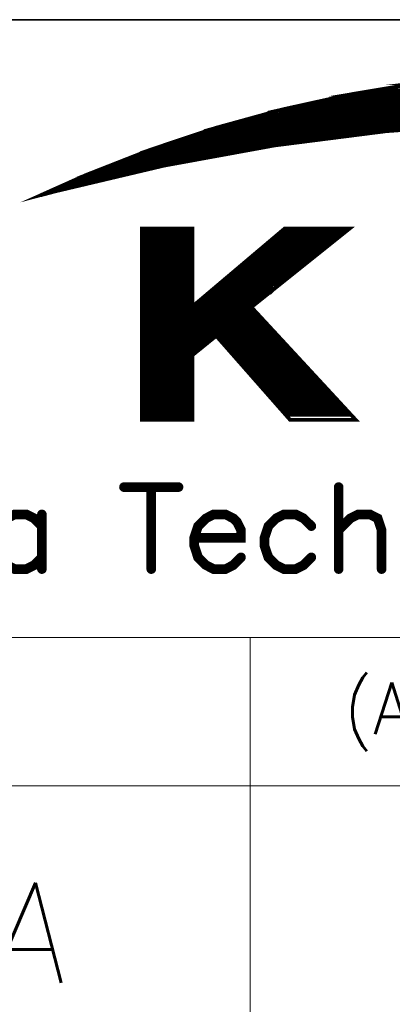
# Model space of a CAD drawing. Header units: millimetres. Extents: x 4497 to 11741, y 5958 to 12619.
# Tile 83 of 256: x 6063.42 to 6071.67, y 6507.29 to 6529.07. Entities that reach past the tile are written whole.
import ezdxf
from ezdxf.enums import TextEntityAlignment as Align

# ---------------------------------------------------------------- set-up
doc = ezdxf.new("R2010")
doc.units = ezdxf.units.MM
doc.header["$LTSCALE"] = 0.8
doc.layers.get('0').update_dxf_attribs({"linetype": 'CONTINUOUS', "lineweight": 0})
doc.layers.add('2', color=3, linetype='CONTINUOUS', lineweight=0)
doc.styles.get("Standard").update_dxf_attribs({"font": 'romans.shx', "width": 0.8, "oblique": 5, "bigfont": 'whgtxt.shx'})

# ---------------------------------------------------------------- blocks, each defined once
blk = doc.blocks.new('SMOOTH_0$0254')
at = {"const_width": 0.0127}
blk.add_lwpolyline([(-0.00635, 0, 1), (0.00635, 0, 1)], format="xyb", close=True, dxfattribs=at)
blk = doc.blocks.new('SMOOTH_0$064516')
at = {"const_width": 0.0323}
blk.add_lwpolyline([(-0.0161, 0, 1), (0.0161, 0, 1)], format="xyb", close=True, dxfattribs=at)
blk = doc.blocks.new('logo')
at = {"color": 7}
for points, const_width in [([(-3495.641, 5338.044), (-3491.64, 5339.83), (-3485.861, 5342.097), (-3479.97, 5344.064), (-3473.985, 5345.713), (-3467.914, 5347.052), (-3461.791, 5348.074), (-3455.625, 5348.77), (-3449.426, 5349.139), (-3443.217, 5349.19), (-3437.009, 5348.907), (-3430.835, 5348.306), (-3424.695, 5347.387), (-3418.607, 5346.142), (-3412.596, 5344.579), (-3406.679, 5342.707), (-3400.866, 5340.526)], 0.338), ([(-3395.172, 5338.044), (-3404.927, 5340.423), (-3414.785, 5342.278), (-3424.738, 5343.626), (-3434.742, 5344.442), (-3444.771, 5344.742), (-3454.81, 5344.51), (-3464.814, 5343.755), (-3474.775, 5342.484), (-3484.65, 5340.681), (-3494.422, 5338.371), (-3495.641, 5338.044)], 0.338), ([(-3470.624, 5346.391), (-3420.251, 5346.391)], 0.338), ([(-3421.603, 5346.729), (-3469.272, 5346.729)], 0.338), ([(-3474.343, 5345.546), (-3416.87, 5345.546)], 0.338), ([(-3418.222, 5345.884), (-3472.483, 5345.884)], 0.338), ([(-3476.202, 5344.954), (-3414.588, 5344.954)], 0.338), ([(-3475.526, 5345.207), (-3415.518, 5345.207)], 0.338), ([(-3478.738, 5344.278), (-3459.298, 5344.278)], 0.338), ([(-3467.75, 5343.602), (-3467.328, 5343.602)], 0.338), ([(-3483.555, 5342.756), (-3473.836, 5342.756)], 0.338), ([(-3482.71, 5343.01), (-3471.976, 5343.01)], 0.338), ([(-3482.034, 5343.264), (-3469.948, 5343.264)], 0.338), ([(-3481.273, 5343.517), (-3467.75, 5343.517)], 0.338), ([(-3473.92, 5342.841), (-3473.159, 5342.841)], 0.338), ([(-3472.061, 5343.095), (-3471.131, 5343.095)], 0.338), ([(-3469.863, 5343.348), (-3469.271, 5343.348)], 0.338), ([(-3486.006, 5341.911), (-3478.738, 5341.911)], 0.338), ([(-3484.823, 5342.249), (-3476.625, 5342.249)], 0.338), ([(-3487.866, 5341.151), (-3483.048, 5341.151)], 0.338), ([(-3487.189, 5341.404), (-3481.611, 5341.404)], 0.338), ([(-3486.682, 5341.658), (-3480.09, 5341.658)], 0.338), ([(-3484.4, 5340.982), (-3483.809, 5340.982)], 0.338), ([(-3483.133, 5341.235), (-3482.541, 5341.235)], 0.338), ([(-3481.611, 5341.489), (-3481.104, 5341.489)], 0.338), ([(-3480.005, 5341.742), (-3479.752, 5341.742)], 0.338), ([(-3492.683, 5338.869), (-3489.049, 5340.559)], 0.338), ([(-3489.387, 5340.474), (-3491.584, 5339.545)], 0.338), ([(-3491.415, 5339.207), (-3488.626, 5340.559)], 0.338), ([(-3490.401, 5339.46), (-3488.204, 5340.559)], 0.338), ([(-3489.133, 5340.052), (-3488.035, 5340.052)], 0.338), ([(-3488.626, 5340.221), (-3487.02, 5340.221)], 0.338), ([(-3488.457, 5340.897), (-3484.485, 5340.897)], 0.338), ([(-3488.373, 5340.474), (-3486.091, 5340.474)], 0.338), ([(-3493.613, 5338.7), (-3491.584, 5339.629)], 0.338), ([(-3486.344, 5335.065), (-3486.344, 5318.162)], 0.338), ([(-3486.091, 5318.077), (-3486.091, 5334.981)], 0.338), ([(-3485.837, 5318.077), (-3485.837, 5334.981)], 0.338), ([(-3485.584, 5318.077), (-3485.584, 5334.981)], 0.338), ([(-3485.33, 5318.077), (-3485.33, 5334.981)], 0.338), ([(-3485.076, 5318.077), (-3485.076, 5334.981)], 0.338), ([(-3484.823, 5318.077), (-3484.823, 5334.981)], 0.338), ([(-3484.569, 5317.993), (-3484.569, 5334.896)], 0.338), ([(-3484.316, 5317.993), (-3484.316, 5334.896)], 0.338), ([(-3484.062, 5318.077), (-3484.062, 5334.981)], 0.338), ([(-3483.893, 5335.065), (-3483.893, 5317.993)], 0.338), ([(-3483.724, 5318.077), (-3483.724, 5334.981)], 0.338), ([(-3483.471, 5318.077), (-3483.471, 5334.981)], 0.338), ([(-3483.217, 5318.077), (-3483.217, 5334.981)], 0.338), ([(-3482.963, 5318.077), (-3482.963, 5334.981)], 0.338), ([(-3482.71, 5318.077), (-3482.71, 5334.981)], 0.338), ([(-3482.456, 5318.077), (-3482.456, 5334.981)], 0.338), ([(-3482.203, 5317.993), (-3482.203, 5334.896)], 0.338), ([(-3475.103, 5333.967), (-3469.61, 5333.967)], 0.338), ([(-3474.681, 5334.22), (-3469.187, 5334.22)], 0.338), ([(-3474.427, 5334.474), (-3468.933, 5334.474)], 0.338), ([(-3474.174, 5334.727), (-3468.494, 5334.727)], 0.338), ([(-3475.948, 5333.206), (-3470.455, 5333.206)], 0.338), ([(-3475.61, 5333.459), (-3470.201, 5333.459)], 0.338), ([(-3475.357, 5333.713), (-3469.863, 5333.713)], 0.338), ([(-3477.216, 5332.192), (-3471.723, 5332.192)], 0.338), ([(-3476.878, 5332.445), (-3471.469, 5332.445)], 0.338), ([(-3476.54, 5332.699), (-3471.215, 5332.699)], 0.338), ([(-3476.287, 5332.952), (-3470.793, 5332.952)], 0.338), ([(-3478.061, 5331.431), (-3472.737, 5331.431)], 0.338), ([(-3477.723, 5331.685), (-3472.399, 5331.685)], 0.338), ([(-3477.47, 5331.938), (-3472.145, 5331.938)], 0.338), ([(-3479.245, 5330.417), (-3474.005, 5330.417)], 0.338), ([(-3478.991, 5330.67), (-3473.666, 5330.67)], 0.338), ([(-3478.653, 5330.924), (-3473.413, 5330.924)], 0.338), ([(-3478.399, 5331.177), (-3473.075, 5331.177)], 0.338), ([(-3480.174, 5329.656), (-3474.934, 5329.656), (-3474.934, 5329.572), (-3474.85, 5329.656)], 0.338), ([(-3479.836, 5329.91), (-3474.681, 5329.91)], 0.338), ([(-3479.498, 5330.163), (-3474.343, 5330.163)], 0.338), ([(-3481.442, 5328.642), (-3476.202, 5328.642)], 0.338), ([(-3481.104, 5328.895), (-3475.948, 5328.895)], 0.338), ([(-3480.766, 5329.149), (-3475.61, 5329.149)], 0.338), ([(-3480.428, 5329.403), (-3475.272, 5329.403)], 0.338), ([(-3482.203, 5327.797), (-3476.709, 5327.797)], 0.338), ([(-3481.696, 5328.388), (-3476.54, 5328.388)], 0.338), ([(-3482.372, 5327.374), (-3476.287, 5327.374)], 0.338), ([(-3482.372, 5327.036), (-3476.117, 5327.036)], 0.338), ([(-3482.287, 5326.867), (-3475.864, 5326.867)], 0.338), ([(-3482.203, 5327.543), (-3476.456, 5327.543)], 0.338), ([(-3482.203, 5327.205), (-3476.117, 5327.205)], 0.338), ([(-3475.441, 5326.36), (-3482.372, 5326.36)], 0.338), ([(-3482.372, 5326.191), (-3475.272, 5326.191)], 0.338), ([(-3482.287, 5326.529), (-3475.526, 5326.529)], 0.338), ([(-3482.456, 5325.261), (-3480.428, 5325.261)], 0.338), ([(-3482.287, 5325.937), (-3475.019, 5325.937)], 0.338), ([(-3482.287, 5325.092), (-3480.681, 5325.092)], 0.338), ([(-3482.203, 5325.684), (-3474.765, 5325.684)], 0.338), ([(-3479.667, 5325.261), (-3474.427, 5325.261)], 0.338), ([(-3482.372, 5324.247), (-3481.527, 5324.247)], 0.338), ([(-3482.287, 5324.923), (-3480.851, 5324.923)], 0.338), ([(-3482.287, 5324.5), (-3481.273, 5324.5)], 0.338), ([(-3482.203, 5324.754), (-3481.02, 5324.754)], 0.338), ([(-3479.498, 5325.008), (-3474.174, 5325.008)], 0.338), ([(-3479.16, 5324.754), (-3473.92, 5324.754)], 0.338), ([(-3478.991, 5324.5), (-3473.666, 5324.5)], 0.338), ([(-3478.738, 5324.247), (-3473.497, 5324.247)], 0.338), ([(-3482.372, 5324.078), (-3481.865, 5324.078)], 0.338), ([(-3478.569, 5323.993), (-3473.244, 5323.993)], 0.338), ([(-3478.399, 5323.74), (-3472.99, 5323.74)], 0.338), ([(-3478.146, 5323.486), (-3472.737, 5323.486)], 0.338), ([(-3477.892, 5323.233), (-3472.483, 5323.233)], 0.338), ([(-3477.723, 5322.979), (-3472.314, 5322.979)], 0.338), ([(-3477.47, 5322.726), (-3472.061, 5322.726)], 0.338), ([(-3477.216, 5322.472), (-3471.807, 5322.472)], 0.338), ([(-3476.963, 5322.218), (-3471.638, 5322.218)], 0.338), ([(-3476.794, 5321.965), (-3471.384, 5321.965)], 0.338), ([(-3476.54, 5321.711), (-3471.131, 5321.711)], 0.338), ([(-3476.371, 5321.458), (-3470.877, 5321.458)], 0.338), ([(-3476.117, 5321.204), (-3470.624, 5321.204)], 0.338), ([(-3475.864, 5320.951), (-3470.37, 5320.951)], 0.338), ([(-3475.695, 5320.697), (-3470.201, 5320.697)], 0.338), ([(-3475.441, 5320.444), (-3469.948, 5320.444)], 0.338), ([(-3475.188, 5320.19), (-3469.694, 5320.19)], 0.338), ([(-3475.019, 5319.936), (-3469.525, 5319.936)], 0.338), ([(-3474.85, 5319.683), (-3469.271, 5319.683)], 0.338), ([(-3474.596, 5319.429), (-3469.018, 5319.429)], 0.338), ([(-3474.258, 5319.176), (-3468.764, 5319.176)], 0.338), ([(-3474.089, 5318.922), (-3468.511, 5318.922)], 0.338), ([(-3473.92, 5318.669), (-3468.257, 5318.669)], 0.338), ([(-3473.666, 5318.415), (-3468.004, 5318.415)], 0.338), ([(-3488.222, 5311.965), (-3483.345, 5311.965)], 0.859), ([(-3485.783, 5311.965), (-3485.783, 5304.641)], 0.859), ([(-3469.038, 5311.965), (-3469.038, 5304.641)], 0.859), ([(-3495.555, 5308.479), (-3496.251, 5309.175), (-3496.946, 5309.527), (-3497.994, 5309.527), (-3498.69, 5309.175), (-3499.385, 5308.479), (-3499.737, 5307.431), (-3499.737, 5306.736), (-3499.385, 5305.688), (-3498.69, 5304.993), (-3497.994, 5304.641), (-3496.946, 5304.641), (-3496.251, 5304.993), (-3495.555, 5305.688)], 0.859), ([(-3495.555, 5309.527), (-3495.555, 5304.641)], 0.859), ([(-3481.945, 5307.431), (-3477.763, 5307.431), (-3477.763, 5308.127), (-3478.106, 5308.823), (-3478.459, 5309.175), (-3479.154, 5309.527), (-3480.202, 5309.527), (-3480.897, 5309.175), (-3481.601, 5308.479), (-3481.945, 5307.431), (-3481.945, 5306.736), (-3481.601, 5305.688), (-3480.897, 5304.993), (-3480.202, 5304.641), (-3479.154, 5304.641), (-3478.459, 5304.993), (-3477.763, 5305.688)], 0.859), ([(-3471.477, 5308.479), (-3472.181, 5309.175), (-3472.877, 5309.527), (-3473.925, 5309.527), (-3474.62, 5309.175), (-3475.316, 5308.479), (-3475.668, 5307.431), (-3475.668, 5306.736), (-3475.316, 5305.688), (-3474.62, 5304.993), (-3473.925, 5304.641), (-3472.877, 5304.641), (-3472.181, 5304.993), (-3471.477, 5305.688)], 0.859), ([(-3469.038, 5308.127), (-3467.991, 5309.175), (-3467.295, 5309.527), (-3466.248, 5309.527), (-3465.552, 5309.175), (-3465.2, 5308.127), (-3465.2, 5304.641)], 0.859)]:
    blk.add_lwpolyline(points, dxfattribs=dict(at, const_width=const_width))
at = {"color": 7, "const_width": 0.338}
for points in [[(-3465.91, 5347.379), (-3461.851, 5348.057), (-3429.228, 5348.057), (-3424.695, 5347.379)], [(-3461.782, 5348.065), (-3459.73, 5348.297), (-3430.835, 5348.297), (-3429.285, 5348.065)], [(-3467.914, 5347.044), (-3465.91, 5347.379), (-3424.695, 5347.379), (-3423.06, 5347.044)], [(-3472.036, 5346.133), (-3467.922, 5347.044), (-3423.06, 5347.044), (-3418.615, 5346.133)], [(-3477.436, 5344.751), (-3473.976, 5345.704), (-3416.958, 5345.704), (-3413.297, 5344.751)], [(-3473.976, 5345.704), (-3472.036, 5346.133), (-3418.607, 5346.133), (-3416.958, 5345.704)], [(-3479.961, 5344.055), (-3478.278, 5344.519), (-3454.81, 5344.519), (-3460.948, 5344.055)], [(-3478.278, 5344.519), (-3477.436, 5344.751), (-3444.78, 5344.751), (-3454.81, 5344.519)], [(-3484.645, 5342.492), (-3480.843, 5343.763), (-3464.822, 5343.763), (-3474.775, 5342.493)], [(-3480.843, 5343.763), (-3480.817, 5343.772), (-3464.814, 5343.772), (-3464.822, 5343.763)], [(-3480.818, 5343.772), (-3479.97, 5344.055), (-3460.949, 5344.055), (-3464.7, 5343.772)], [(-3464.814, 5343.763), (-3464.814, 5343.772), (-3464.7, 5343.772), (-3464.814, 5343.763)], [(-3489.423, 5340.689), (-3485.861, 5342.089), (-3476.985, 5342.089), (-3484.65, 5340.689)], [(-3485.852, 5342.089), (-3484.645, 5342.492), (-3474.775, 5342.492), (-3476.985, 5342.089)], [(-3491.631, 5339.822), (-3489.423, 5340.689), (-3484.658, 5340.689), (-3488.321, 5339.822)], [(-3494.873, 5338.379), (-3491.631, 5339.822), (-3488.321, 5339.822), (-3494.413, 5338.379)], [(-3495.53, 5338.087), (-3494.422, 5338.379), (-3494.873, 5338.379), (-3495.53, 5338.087)], [(-3486.616, 5328.092), (-3486.616, 5335.065), (-3482.108, 5335.065), (-3482.108, 5328.092)], [(-3482.108, 5328.092), (-3473.856, 5335.065), (-3468.051, 5335.065), (-3476.771, 5328.092)], [(-3486.616, 5328.04), (-3486.616, 5328.092), (-3476.771, 5328.092), (-3476.836, 5328.04)], [(-3486.616, 5325.473), (-3486.616, 5328.04), (-3476.836, 5328.04), (-3474.458, 5325.473)], [(-3486.616, 5323.747), (-3486.616, 5325.473), (-3479.978, 5325.473), (-3482.108, 5323.747)], [(-3473.375, 5317.968), (-3479.978, 5325.473), (-3474.458, 5325.473), (-3467.51, 5317.968)], [(-3486.616, 5317.968), (-3486.616, 5323.747), (-3482.108, 5323.747), (-3482.108, 5317.968)]]:
    blk.add_lwpolyline(points, close=True, dxfattribs=at)
at = {"color": 7, "xscale": 13.31, "yscale": 13.31, "zscale": 13.31}
for name, p in [('SMOOTH_0$0254', (-3465.91, 5347.379)), ('SMOOTH_0$0254', (-3465.91, 5347.379)), ('SMOOTH_0$0254', (-3470.624, 5346.391)), ('SMOOTH_0$0254', (-3469.272, 5346.729)), ('SMOOTH_0$0254', (-3467.922, 5347.044)), ('SMOOTH_0$0254', (-3467.914, 5347.052)), ('SMOOTH_0$0254', (-3467.914, 5347.044)), ('SMOOTH_0$0254', (-3474.343, 5345.546)), ('SMOOTH_0$0254', (-3473.985, 5345.713)), ('SMOOTH_0$0254', (-3473.976, 5345.704)), ('SMOOTH_0$0254', (-3473.976, 5345.704)), ('SMOOTH_0$0254', (-3472.483, 5345.884)), ('SMOOTH_0$0254', (-3472.036, 5346.133)), ('SMOOTH_0$0254', (-3472.036, 5346.133)), ('SMOOTH_0$0254', (-3478.278, 5344.519)), ('SMOOTH_0$0254', (-3478.278, 5344.519)), ('SMOOTH_0$0254', (-3477.436, 5344.751)), ('SMOOTH_0$0254', (-3477.436, 5344.751)), ('SMOOTH_0$0254', (-3476.202, 5344.954)), ('SMOOTH_0$0254', (-3475.526, 5345.207)), ('SMOOTH_0$0254', (-3480.843, 5343.763)), ('SMOOTH_0$0254', (-3480.843, 5343.763)), ('SMOOTH_0$0254', (-3480.818, 5343.772)), ('SMOOTH_0$0254', (-3480.817, 5343.772)), ('SMOOTH_0$0254', (-3479.97, 5344.064)), ('SMOOTH_0$0254', (-3479.97, 5344.055)), ('SMOOTH_0$0254', (-3479.961, 5344.055)), ('SMOOTH_0$0254', (-3478.738, 5344.278)), ('SMOOTH_0$0254', (-3467.75, 5343.602)), ('SMOOTH_0$0254', (-3467.328, 5343.602)), ('SMOOTH_0$0254', (-3464.822, 5343.763)), ('SMOOTH_0$0254', (-3464.822, 5343.763)), ('SMOOTH_0$0254', (-3464.814, 5343.772)), ('SMOOTH_0$0254', (-3464.814, 5343.772)), ('SMOOTH_0$0254', (-3464.814, 5343.763)), ('SMOOTH_0$0254', (-3464.814, 5343.763)), ('SMOOTH_0$0254', (-3464.814, 5343.755)), ('SMOOTH_0$0254', (-3464.7, 5343.772)), ('SMOOTH_0$0254', (-3464.7, 5343.772)), ('SMOOTH_0$0254', (-3483.555, 5342.756)), ('SMOOTH_0$0254', (-3482.71, 5343.01)), ('SMOOTH_0$0254', (-3482.034, 5343.264)), ('SMOOTH_0$0254', (-3481.273, 5343.517)), ('SMOOTH_0$0254', (-3473.92, 5342.841)), ('SMOOTH_0$0254', (-3473.836, 5342.756)), ('SMOOTH_0$0254', (-3473.159, 5342.841)), ('SMOOTH_0$0254', (-3472.061, 5343.095)), ('SMOOTH_0$0254', (-3471.976, 5343.01)), ('SMOOTH_0$0254', (-3471.131, 5343.095)), ('SMOOTH_0$0254', (-3469.948, 5343.264)), ('SMOOTH_0$0254', (-3469.863, 5343.348)), ('SMOOTH_0$0254', (-3469.271, 5343.348)), ('SMOOTH_0$0254', (-3467.75, 5343.517)), ('SMOOTH_0$0254', (-3486.006, 5341.911)), ('SMOOTH_0$0254', (-3485.861, 5342.097)), ('SMOOTH_0$0254', (-3485.861, 5342.089)), ('SMOOTH_0$0254', (-3485.852, 5342.089)), ('SMOOTH_0$0254', (-3484.823, 5342.249)), ('SMOOTH_0$0254', (-3484.645, 5342.492)), ('SMOOTH_0$0254', (-3484.645, 5342.492)), ('SMOOTH_0$0254', (-3478.738, 5341.911)), ('SMOOTH_0$0254', (-3476.985, 5342.089)), ('SMOOTH_0$0254', (-3476.985, 5342.089)), ('SMOOTH_0$0254', (-3476.625, 5342.249)), ('SMOOTH_0$0254', (-3474.775, 5342.493)), ('SMOOTH_0$0254', (-3474.775, 5342.492)), ('SMOOTH_0$0254', (-3474.775, 5342.484)), ('SMOOTH_0$0254', (-3487.866, 5341.151)), ('SMOOTH_0$0254', (-3487.189, 5341.404)), ('SMOOTH_0$0254', (-3486.682, 5341.658)), ('SMOOTH_0$0254', (-3484.4, 5340.982)), ('SMOOTH_0$0254', (-3483.809, 5340.982)), ('SMOOTH_0$0254', (-3483.133, 5341.235)), ('SMOOTH_0$0254', (-3483.048, 5341.151)), ('SMOOTH_0$0254', (-3482.541, 5341.235)), ('SMOOTH_0$0254', (-3481.611, 5341.489)), ('SMOOTH_0$0254', (-3481.611, 5341.404)), ('SMOOTH_0$0254', (-3481.104, 5341.489)), ('SMOOTH_0$0254', (-3480.09, 5341.658)), ('SMOOTH_0$0254', (-3480.005, 5341.742)), ('SMOOTH_0$0254', (-3479.752, 5341.742)), ('SMOOTH_0$0254', (-3489.423, 5340.689)), ('SMOOTH_0$0254', (-3489.423, 5340.689)), ('SMOOTH_0$0254', (-3489.387, 5340.474)), ('SMOOTH_0$0254', (-3489.133, 5340.052)), ('SMOOTH_0$0254', (-3489.049, 5340.559)), ('SMOOTH_0$0254', (-3488.626, 5340.559)), ('SMOOTH_0$0254', (-3488.626, 5340.221)), ('SMOOTH_0$0254', (-3488.457, 5340.897)), ('SMOOTH_0$0254', (-3488.373, 5340.474)), ('SMOOTH_0$0254', (-3488.204, 5340.559)), ('SMOOTH_0$0254', (-3488.035, 5340.052)), ('SMOOTH_0$0254', (-3487.02, 5340.221)), ('SMOOTH_0$0254', (-3486.091, 5340.474)), ('SMOOTH_0$0254', (-3484.658, 5340.689)), ('SMOOTH_0$0254', (-3484.65, 5340.689)), ('SMOOTH_0$0254', (-3484.65, 5340.681)), ('SMOOTH_0$0254', (-3484.485, 5340.897)), ('SMOOTH_0$0254', (-3491.64, 5339.83)), ('SMOOTH_0$0254', (-3491.631, 5339.822)), ('SMOOTH_0$0254', (-3491.631, 5339.822)), ('SMOOTH_0$0254', (-3491.584, 5339.629)), ('SMOOTH_0$0254', (-3491.584, 5339.545)), ('SMOOTH_0$0254', (-3491.415, 5339.207)), ('SMOOTH_0$0254', (-3490.401, 5339.46)), ('SMOOTH_0$0254', (-3488.321, 5339.822)), ('SMOOTH_0$0254', (-3488.321, 5339.822)), ('SMOOTH_0$0254', (-3494.873, 5338.379)), ('SMOOTH_0$0254', (-3494.873, 5338.379)), ('SMOOTH_0$0254', (-3494.422, 5338.379)), ('SMOOTH_0$0254', (-3494.422, 5338.371)), ('SMOOTH_0$0254', (-3494.413, 5338.379)), ('SMOOTH_0$0254', (-3493.613, 5338.7)), ('SMOOTH_0$0254', (-3492.683, 5338.869)), ('SMOOTH_0$0254', (-3495.641, 5338.044)), ('SMOOTH_0$0254', (-3495.641, 5338.044)), ('SMOOTH_0$0254', (-3495.53, 5338.087)), ('SMOOTH_0$0254', (-3495.53, 5338.087)), ('SMOOTH_0$0254', (-3486.616, 5335.065)), ('SMOOTH_0$0254', (-3486.344, 5335.065)), ('SMOOTH_0$0254', (-3486.091, 5334.981)), ('SMOOTH_0$0254', (-3485.837, 5334.981)), ('SMOOTH_0$0254', (-3485.584, 5334.981)), ('SMOOTH_0$0254', (-3485.33, 5334.981)), ('SMOOTH_0$0254', (-3485.076, 5334.981)), ('SMOOTH_0$0254', (-3484.823, 5334.981)), ('SMOOTH_0$0254', (-3484.569, 5334.896)), ('SMOOTH_0$0254', (-3484.316, 5334.896)), ('SMOOTH_0$0254', (-3484.062, 5334.981)), ('SMOOTH_0$0254', (-3483.893, 5335.065)), ('SMOOTH_0$0254', (-3483.724, 5334.981)), ('SMOOTH_0$0254', (-3483.471, 5334.981)), ('SMOOTH_0$0254', (-3483.217, 5334.981)), ('SMOOTH_0$0254', (-3482.963, 5334.981)), ('SMOOTH_0$0254', (-3482.71, 5334.981)), ('SMOOTH_0$0254', (-3482.456, 5334.981)), ('SMOOTH_0$0254', (-3482.203, 5334.896)), ('SMOOTH_0$0254', (-3482.108, 5335.065)), ('SMOOTH_0$0254', (-3473.856, 5335.065)), ('SMOOTH_0$0254', (-3468.051, 5335.065)), ('SMOOTH_0$0254', (-3475.103, 5333.967)), ('SMOOTH_0$0254', (-3474.681, 5334.22)), ('SMOOTH_0$0254', (-3474.427, 5334.474)), ('SMOOTH_0$0254', (-3474.174, 5334.727)), ('SMOOTH_0$0254', (-3469.61, 5333.967)), ('SMOOTH_0$0254', (-3469.187, 5334.22)), ('SMOOTH_0$0254', (-3468.933, 5334.474)), ('SMOOTH_0$0254', (-3468.494, 5334.727)), ('SMOOTH_0$0254', (-3475.948, 5333.206)), ('SMOOTH_0$0254', (-3475.61, 5333.459)), ('SMOOTH_0$0254', (-3475.357, 5333.713)), ('SMOOTH_0$0254', (-3470.455, 5333.206)), ('SMOOTH_0$0254', (-3470.201, 5333.459)), ('SMOOTH_0$0254', (-3469.863, 5333.713)), ('SMOOTH_0$0254', (-3477.216, 5332.192)), ('SMOOTH_0$0254', (-3476.878, 5332.445)), ('SMOOTH_0$0254', (-3476.54, 5332.699)), ('SMOOTH_0$0254', (-3476.287, 5332.952)), ('SMOOTH_0$0254', (-3471.723, 5332.192)), ('SMOOTH_0$0254', (-3471.469, 5332.445)), ('SMOOTH_0$0254', (-3471.215, 5332.699)), ('SMOOTH_0$0254', (-3470.793, 5332.952)), ('SMOOTH_0$0254', (-3478.061, 5331.431)), ('SMOOTH_0$0254', (-3477.723, 5331.685)), ('SMOOTH_0$0254', (-3477.47, 5331.938)), ('SMOOTH_0$0254', (-3472.737, 5331.431)), ('SMOOTH_0$0254', (-3472.399, 5331.685)), ('SMOOTH_0$0254', (-3472.145, 5331.938)), ('SMOOTH_0$0254', (-3479.245, 5330.417)), ('SMOOTH_0$0254', (-3478.991, 5330.67)), ('SMOOTH_0$0254', (-3478.653, 5330.924)), ('SMOOTH_0$0254', (-3478.399, 5331.177)), ('SMOOTH_0$0254', (-3474.005, 5330.417)), ('SMOOTH_0$0254', (-3473.666, 5330.67)), ('SMOOTH_0$0254', (-3473.413, 5330.924)), ('SMOOTH_0$0254', (-3473.075, 5331.177)), ('SMOOTH_0$0254', (-3480.174, 5329.656)), ('SMOOTH_0$0254', (-3479.836, 5329.91)), ('SMOOTH_0$0254', (-3479.498, 5330.163)), ('SMOOTH_0$0254', (-3474.934, 5329.656)), ('SMOOTH_0$0254', (-3474.934, 5329.572)), ('SMOOTH_0$0254', (-3474.85, 5329.656)), ('SMOOTH_0$0254', (-3474.681, 5329.91)), ('SMOOTH_0$0254', (-3474.343, 5330.163)), ('SMOOTH_0$0254', (-3481.442, 5328.642)), ('SMOOTH_0$0254', (-3481.104, 5328.895)), ('SMOOTH_0$0254', (-3480.766, 5329.149)), ('SMOOTH_0$0254', (-3480.428, 5329.403)), ('SMOOTH_0$0254', (-3476.202, 5328.642)), ('SMOOTH_0$0254', (-3475.948, 5328.895)), ('SMOOTH_0$0254', (-3475.61, 5329.149)), ('SMOOTH_0$0254', (-3475.272, 5329.403)), ('SMOOTH_0$0254', (-3486.616, 5328.092)), ('SMOOTH_0$0254', (-3486.616, 5328.092)), ('SMOOTH_0$0254', (-3486.616, 5328.04)), ('SMOOTH_0$0254', (-3486.616, 5328.04)), ('SMOOTH_0$0254', (-3482.203, 5327.797)), ('SMOOTH_0$0254', (-3482.108, 5328.092)), ('SMOOTH_0$0254', (-3482.108, 5328.092)), ('SMOOTH_0$0254', (-3481.696, 5328.388)), ('SMOOTH_0$0254', (-3476.836, 5328.04)), ('SMOOTH_0$0254', (-3476.836, 5328.04)), ('SMOOTH_0$0254', (-3476.771, 5328.092)), ('SMOOTH_0$0254', (-3476.771, 5328.092)), ('SMOOTH_0$0254', (-3476.709, 5327.797)), ('SMOOTH_0$0254', (-3476.54, 5328.388)), ('SMOOTH_0$0254', (-3482.372, 5327.374)), ('SMOOTH_0$0254', (-3482.372, 5327.036)), ('SMOOTH_0$0254', (-3482.287, 5326.867)), ('SMOOTH_0$0254', (-3482.203, 5327.543)), ('SMOOTH_0$0254', (-3482.203, 5327.205)), ('SMOOTH_0$0254', (-3476.456, 5327.543)), ('SMOOTH_0$0254', (-3476.287, 5327.374)), ('SMOOTH_0$0254', (-3476.117, 5327.205)), ('SMOOTH_0$0254', (-3476.117, 5327.036)), ('SMOOTH_0$0254', (-3475.864, 5326.867)), ('SMOOTH_0$0254', (-3482.372, 5326.36)), ('SMOOTH_0$0254', (-3482.372, 5326.191)), ('SMOOTH_0$0254', (-3482.287, 5326.529)), ('SMOOTH_0$0254', (-3475.526, 5326.529)), ('SMOOTH_0$0254', (-3475.441, 5326.36)), ('SMOOTH_0$0254', (-3475.272, 5326.191)), ('SMOOTH_0$0254', (-3486.616, 5325.473)), ('SMOOTH_0$0254', (-3486.616, 5325.473)), ('SMOOTH_0$0254', (-3482.456, 5325.261)), ('SMOOTH_0$0254', (-3482.287, 5325.937)), ('SMOOTH_0$0254', (-3482.287, 5325.092)), ('SMOOTH_0$0254', (-3482.203, 5325.684)), ('SMOOTH_0$0254', (-3480.681, 5325.092)), ('SMOOTH_0$0254', (-3480.428, 5325.261)), ('SMOOTH_0$0254', (-3479.978, 5325.473)), ('SMOOTH_0$0254', (-3479.978, 5325.473)), ('SMOOTH_0$0254', (-3479.667, 5325.261)), ('SMOOTH_0$0254', (-3475.019, 5325.937)), ('SMOOTH_0$0254', (-3474.765, 5325.684)), ('SMOOTH_0$0254', (-3474.458, 5325.473)), ('SMOOTH_0$0254', (-3474.458, 5325.473)), ('SMOOTH_0$0254', (-3474.427, 5325.261)), ('SMOOTH_0$0254', (-3482.372, 5324.247)), ('SMOOTH_0$0254', (-3482.287, 5324.923)), ('SMOOTH_0$0254', (-3482.287, 5324.5)), ('SMOOTH_0$0254', (-3482.203, 5324.754)), ('SMOOTH_0$0254', (-3481.527, 5324.247)), ('SMOOTH_0$0254', (-3481.273, 5324.5)), ('SMOOTH_0$0254', (-3481.02, 5324.754)), ('SMOOTH_0$0254', (-3480.851, 5324.923)), ('SMOOTH_0$0254', (-3479.498, 5325.008)), ('SMOOTH_0$0254', (-3479.16, 5324.754)), ('SMOOTH_0$0254', (-3478.991, 5324.5)), ('SMOOTH_0$0254', (-3478.738, 5324.247)), ('SMOOTH_0$0254', (-3474.174, 5325.008)), ('SMOOTH_0$0254', (-3473.92, 5324.754)), ('SMOOTH_0$0254', (-3473.666, 5324.5)), ('SMOOTH_0$0254', (-3473.497, 5324.247)), ('SMOOTH_0$0254', (-3486.616, 5323.747)), ('SMOOTH_0$0254', (-3486.616, 5323.747)), ('SMOOTH_0$0254', (-3482.372, 5324.078)), ('SMOOTH_0$0254', (-3482.108, 5323.747)), ('SMOOTH_0$0254', (-3482.108, 5323.747)), ('SMOOTH_0$0254', (-3481.865, 5324.078)), ('SMOOTH_0$0254', (-3478.569, 5323.993)), ('SMOOTH_0$0254', (-3478.399, 5323.74)), ('SMOOTH_0$0254', (-3478.146, 5323.486)), ('SMOOTH_0$0254', (-3473.244, 5323.993)), ('SMOOTH_0$0254', (-3472.99, 5323.74)), ('SMOOTH_0$0254', (-3472.737, 5323.486)), ('SMOOTH_0$0254', (-3477.892, 5323.233)), ('SMOOTH_0$0254', (-3477.723, 5322.979)), ('SMOOTH_0$0254', (-3477.47, 5322.726)), ('SMOOTH_0$0254', (-3477.216, 5322.472)), ('SMOOTH_0$0254', (-3472.483, 5323.233)), ('SMOOTH_0$0254', (-3472.314, 5322.979)), ('SMOOTH_0$0254', (-3472.061, 5322.726)), ('SMOOTH_0$0254', (-3471.807, 5322.472)), ('SMOOTH_0$0254', (-3476.963, 5322.218)), ('SMOOTH_0$0254', (-3476.794, 5321.965)), ('SMOOTH_0$0254', (-3476.54, 5321.711)), ('SMOOTH_0$0254', (-3471.638, 5322.218)), ('SMOOTH_0$0254', (-3471.384, 5321.965)), ('SMOOTH_0$0254', (-3471.131, 5321.711)), ('SMOOTH_0$0254', (-3476.371, 5321.458)), ('SMOOTH_0$0254', (-3476.117, 5321.204)), ('SMOOTH_0$0254', (-3475.864, 5320.951)), ('SMOOTH_0$0254', (-3475.695, 5320.697)), ('SMOOTH_0$0254', (-3470.877, 5321.458)), ('SMOOTH_0$0254', (-3470.624, 5321.204)), ('SMOOTH_0$0254', (-3470.37, 5320.951)), ('SMOOTH_0$0254', (-3470.201, 5320.697)), ('SMOOTH_0$0254', (-3475.441, 5320.444)), ('SMOOTH_0$0254', (-3475.188, 5320.19)), ('SMOOTH_0$0254', (-3475.019, 5319.936)), ('SMOOTH_0$0254', (-3469.948, 5320.444)), ('SMOOTH_0$0254', (-3469.694, 5320.19)), ('SMOOTH_0$0254', (-3469.525, 5319.936)), ('SMOOTH_0$0254', (-3474.85, 5319.683)), ('SMOOTH_0$0254', (-3474.596, 5319.429)), ('SMOOTH_0$0254', (-3474.258, 5319.176)), ('SMOOTH_0$0254', (-3474.089, 5318.922)), ('SMOOTH_0$0254', (-3469.271, 5319.683)), ('SMOOTH_0$0254', (-3469.018, 5319.429)), ('SMOOTH_0$0254', (-3468.764, 5319.176)), ('SMOOTH_0$0254', (-3468.511, 5318.922)), ('SMOOTH_0$0254', (-3486.344, 5318.162)), ('SMOOTH_0$0254', (-3486.091, 5318.077)), ('SMOOTH_0$0254', (-3485.837, 5318.077)), ('SMOOTH_0$0254', (-3485.584, 5318.077)), ('SMOOTH_0$0254', (-3485.33, 5318.077)), ('SMOOTH_0$0254', (-3485.076, 5318.077)), ('SMOOTH_0$0254', (-3484.823, 5318.077)), ('SMOOTH_0$0254', (-3484.062, 5318.077)), ('SMOOTH_0$0254', (-3483.724, 5318.077)), ('SMOOTH_0$0254', (-3483.471, 5318.077)), ('SMOOTH_0$0254', (-3483.217, 5318.077)), ('SMOOTH_0$0254', (-3482.963, 5318.077)), ('SMOOTH_0$0254', (-3482.71, 5318.077)), ('SMOOTH_0$0254', (-3482.456, 5318.077)), ('SMOOTH_0$0254', (-3473.92, 5318.669)), ('SMOOTH_0$0254', (-3473.666, 5318.415)), ('SMOOTH_0$0254', (-3468.257, 5318.669)), ('SMOOTH_0$0254', (-3468.004, 5318.415)), ('SMOOTH_0$0254', (-3486.616, 5317.968)), ('SMOOTH_0$0254', (-3484.569, 5317.993)), ('SMOOTH_0$0254', (-3484.316, 5317.993)), ('SMOOTH_0$0254', (-3483.893, 5317.993)), ('SMOOTH_0$0254', (-3482.203, 5317.993)), ('SMOOTH_0$0254', (-3482.108, 5317.968)), ('SMOOTH_0$0254', (-3473.375, 5317.968)), ('SMOOTH_0$0254', (-3467.51, 5317.968)), ('SMOOTH_0$064516', (-3488.222, 5311.965)), ('SMOOTH_0$064516', (-3485.783, 5311.965)), ('SMOOTH_0$064516', (-3483.345, 5311.965)), ('SMOOTH_0$064516', (-3469.038, 5311.965)), ('SMOOTH_0$064516', (-3496.946, 5309.527)), ('SMOOTH_0$064516', (-3496.251, 5309.175)), ('SMOOTH_0$064516', (-3495.555, 5309.527)), ('SMOOTH_0$064516', (-3480.897, 5309.175)), ('SMOOTH_0$064516', (-3480.202, 5309.527)), ('SMOOTH_0$064516', (-3479.154, 5309.527)), ('SMOOTH_0$064516', (-3478.459, 5309.175)), ('SMOOTH_0$064516', (-3474.62, 5309.175)), ('SMOOTH_0$064516', (-3473.925, 5309.527)), ('SMOOTH_0$064516', (-3472.877, 5309.527)), ('SMOOTH_0$064516', (-3472.181, 5309.175)), ('SMOOTH_0$064516', (-3467.991, 5309.175)), ('SMOOTH_0$064516', (-3467.295, 5309.527)), ('SMOOTH_0$064516', (-3466.248, 5309.527)), ('SMOOTH_0$064516', (-3465.552, 5309.175)), ('SMOOTH_0$064516', (-3495.555, 5308.479)), ('SMOOTH_0$064516', (-3481.601, 5308.479)), ('SMOOTH_0$064516', (-3478.106, 5308.823)), ('SMOOTH_0$064516', (-3477.763, 5308.127)), ('SMOOTH_0$064516', (-3475.316, 5308.479)), ('SMOOTH_0$064516', (-3471.477, 5308.479)), ('SMOOTH_0$064516', (-3469.038, 5308.127)), ('SMOOTH_0$064516', (-3465.2, 5308.127)), ('SMOOTH_0$064516', (-3481.945, 5307.431)), ('SMOOTH_0$064516', (-3481.945, 5307.431)), ('SMOOTH_0$064516', (-3477.763, 5307.431)), ('SMOOTH_0$064516', (-3475.668, 5307.431)), ('SMOOTH_0$064516', (-3481.945, 5306.736)), ('SMOOTH_0$064516', (-3475.668, 5306.736)), ('SMOOTH_0$064516', (-3495.555, 5305.688)), ('SMOOTH_0$064516', (-3481.601, 5305.688)), ('SMOOTH_0$064516', (-3477.763, 5305.688)), ('SMOOTH_0$064516', (-3475.316, 5305.688)), ('SMOOTH_0$064516', (-3471.477, 5305.688)), ('SMOOTH_0$064516', (-3496.946, 5304.641)), ('SMOOTH_0$064516', (-3496.251, 5304.993)), ('SMOOTH_0$064516', (-3495.555, 5304.641)), ('SMOOTH_0$064516', (-3485.783, 5304.641)), ('SMOOTH_0$064516', (-3480.897, 5304.993)), ('SMOOTH_0$064516', (-3480.202, 5304.641)), ('SMOOTH_0$064516', (-3479.154, 5304.641)), ('SMOOTH_0$064516', (-3478.459, 5304.993)), ('SMOOTH_0$064516', (-3474.62, 5304.993)), ('SMOOTH_0$064516', (-3473.925, 5304.641)), ('SMOOTH_0$064516', (-3472.877, 5304.641)), ('SMOOTH_0$064516', (-3472.181, 5304.993)), ('SMOOTH_0$064516', (-3469.038, 5304.641)), ('SMOOTH_0$064516', (-3465.2, 5304.641))]:
    blk.add_blockref(name, p, dxfattribs=at)

msp = doc.modelspace()

# ---------------------------------------------------------------- linework, layer by layer
at = {"color": 7, "linetype": 'Continuous', "lineweight": 35}
msp.add_line((6039.001, 6529.074), (6114.46, 6529.074), dxfattribs=at)
at = {"color": 7, "linetype": 'Continuous'}
for p, q in [((6039.001, 6515.403), (6114.46, 6515.403)), ((6068.528, 6485.876), (6068.528, 6515.403)), ((6039.001, 6512.123), (6083.292, 6512.123))]:
    msp.add_line(p, q, dxfattribs=at)

# ---------------------------------------------------------------- block references
at = {"color": 3, "linetype": 'Continuous', "xscale": 0.2477402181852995, "yscale": 0.2477402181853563, "zscale": 0.2477402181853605}
msp.add_blockref('logo', (6929.905, 5202.743), dxfattribs=at)

# ---------------------------------------------------------------- texts
at = {"color": 7, "linetype": 'Continuous', "width": 0.933333}
msp.add_text('(APPROVED)', height=1.1408, dxfattribs=at).set_placement((6070.61, 6514.407), align=Align.TOP_LEFT)
at = {"layer": '2', "linetype": 'Continuous', "oblique": 5}
msp.add_text('J.M.A', height=2.2157, dxfattribs=at).set_placement((6057.028, 6507.757))

doc.saveas('drawing.dxf')
